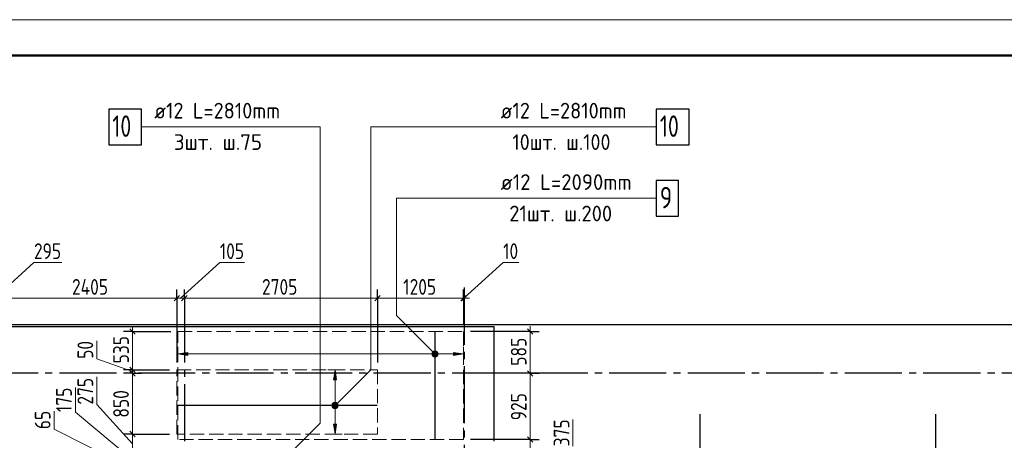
# Model space of a CAD drawing. Header units: millimetres. Extents: x 0 to 43617, y 0 to 29700.
# Tile 6 of 12: x 7803 to 21594, y 23812 to 29700. Entities that reach past the tile are written whole.
import ezdxf

# ---------------------------------------------------------------- set-up
doc = ezdxf.new("R2010")
doc.units = ezdxf.units.MM
doc.linetypes.add('______2', pattern=[270, 200, -70])
doc.linetypes.add('______5', pattern=[1100, 800, -100, 100, -100])
for name, color, linetype, lineweight in [('Standard', 7, 'Continuous', 25), ('ДОП Верх по Х', 7, 'Continuous', 25), ('ЖБ Перекрытие верхний уровень', 7, 'Continuous', 35), ('Оси', 40, '______5', 18), ('Позиционная метка номер позиции', 7, 'Continuous', 13), ('Примечания', 7, 'Continuous', 25)]:
    doc.layers.add(name, color=color, linetype=linetype, lineweight=lineweight)
doc.styles.add('GOST 2.304-81', font='txt')
doc.styles.add('ISOCPEUR', font='txt')

msp = doc.modelspace()

# ---------------------------------------------------------------- hatches: boundary and pattern name
at = {"layer": 'ДОП Верх по Х', "linetype": 'Continuous', "lineweight": 13, "transparency": 33554687}
for points in [[(10160, 25001), (10020, 25021), (10160, 25041)], [(12240, 24040), (12220, 23900), (12200, 24040)]]:
    msp.add_hatch(color=7, dxfattribs=at).paths.add_polyline_path(points, flags=16)
for points in [[(13588, 25002), (13588, 25040), (13582, 25021)], [(13588, 25040), (13601, 24989), (13601, 25053)], [(13588, 25040), (13588, 25002), (13601, 24989)], [(13601, 25053), (13620, 24984), (13620, 25058)], [(13601, 25053), (13601, 24989), (13620, 24984)], [(13620, 25058), (13620, 24984), (13639, 24989)], [(13620, 25058), (13639, 24989), (13639, 25053)], [(13639, 25053), (13639, 24989), (13652, 25002)], [(13639, 25053), (13652, 25002), (13652, 25040)], [(13652, 25040), (13652, 25002), (13657, 25021)], [(13880, 25001), (14020, 25021), (13880, 25041)], [(12240, 24660), (12220, 24800), (12200, 24660)], [(12182, 24300), (12257, 24300), (12252, 24319)], [(12182, 24300), (12252, 24319), (12188, 24319)], [(12188, 24281), (12257, 24300), (12182, 24300)], [(12188, 24319), (12252, 24319), (12239, 24332)], [(12188, 24319), (12239, 24332), (12201, 24332)], [(12188, 24281), (12252, 24281), (12257, 24300)], [(12201, 24268), (12252, 24281), (12188, 24281)], [(12201, 24332), (12239, 24332), (12220, 24338)], [(12201, 24268), (12239, 24268), (12252, 24281)], [(12239, 24268), (12201, 24268), (12220, 24263)]]:
    msp.add_hatch(color=7, dxfattribs=at).paths.add_polyline_path(points)
at = {"layer": 'Позиционная метка номер позиции', "linetype": 'Continuous', "lineweight": 13, "transparency": 33554687}
for points in [[(13588, 24989), (13631, 25064), (13577, 25010)], [(13577, 25010), (13631, 25064), (13609, 25064)], [(13577, 25010), (13609, 25064), (13577, 25032)], [(13577, 25032), (13609, 25064), (13588, 25053)], [(13588, 24989), (13652, 25053), (13631, 25064)], [(13609, 24978), (13652, 25053), (13588, 24989)], [(13609, 24978), (13663, 25032), (13652, 25053)], [(13631, 24978), (13663, 25032), (13609, 24978)], [(13631, 24978), (13663, 25010), (13663, 25032)], [(13663, 25010), (13631, 24978), (13652, 24989)], [(12177, 24311), (12252, 24268), (12188, 24332)], [(12177, 24289), (12231, 24257), (12177, 24311)], [(12177, 24311), (12231, 24257), (12252, 24268)], [(12209, 24257), (12177, 24289), (12188, 24268)], [(12177, 24289), (12209, 24257), (12231, 24257)], [(12188, 24332), (12263, 24289), (12209, 24343)], [(12188, 24332), (12252, 24268), (12263, 24289)], [(12209, 24343), (12263, 24289), (12263, 24311)], [(12209, 24343), (12263, 24311), (12231, 24343)], [(12231, 24343), (12263, 24311), (12252, 24332)]]:
    msp.add_hatch(color=7, dxfattribs=at).paths.add_polyline_path(points)

# ---------------------------------------------------------------- linework, layer by layer
at = {"layer": 'Standard', "color": 7, "linetype": 'Continuous', "lineweight": 13, "transparency": 33554687}
for p, q in [((7453, 25800), (8003, 26300)), ((8003, 26300), (8394, 26300)), ((10057, 25800), (10607, 26300)), ((10607, 26300), (10951, 26300)), ((14025, 25800), (14575, 26300)), ((14575, 26300), (14794, 26300)), ((10004, 25800), (7600, 25800)), ((10110, 25800), (10004, 25800)), ((12816, 25800), (10110, 25800)), ((14020, 25800), (12816, 25800)), ((14030, 25800), (14020, 25800)), ((14030, 25800), (14105, 25800)), ((9383, 25337), (9383, 25412)), ((14953, 25337), (14953, 25412)), ((9383, 24800), (9383, 25337)), ((14953, 24750), (14953, 25337)), ((8883, 24953), (8883, 25203)), ((9383, 24775), (8883, 24953)), ((8883, 24312), (8883, 24703)), ((9383, 24750), (9383, 24800)), ((9383, 23900), (9383, 24750)), ((14953, 23825), (14953, 24750)), ((8584, 24208), (8584, 24551)), ((9383, 23763), (8883, 24312)), ((8285, 23968), (8285, 24218)), ((9383, 23538), (8584, 24208)), ((15553, 23728), (15553, 24103)), ((9383, 23417), (8285, 23968)), ((9383, 23625), (9383, 23900)), ((14953, 23450), (14953, 23825))]:
    msp.add_line(p, q, dxfattribs=at)
at = {"layer": 'Standard', "color": 7, "linetype": 'Continuous', "lineweight": 25, "transparency": 33554687}
for p, q in [((10041, 25838), (9966, 25763)), ((10148, 25838), (10072, 25763)), ((12853, 25838), (12778, 25763)), ((14057, 25838), (13982, 25763)), ((14067, 25838), (13992, 25763)), ((9420, 25299), (9345, 25374)), ((14990, 25299), (14915, 25374)), ((9420, 24763), (9345, 24838)), ((9420, 24712), (9345, 24787)), ((14990, 24712), (14915, 24787)), ((9420, 23863), (9345, 23938)), ((14990, 23787), (14915, 23863))]:
    msp.add_line(p, q, dxfattribs=at)
at = {"layer": 'Standard', "color": 251, "linetype": 'Continuous', "lineweight": -3, "true_color": 0x656565, "transparency": 33554687}
for p, q in [((10004, 25800), (10004, 25925)), ((10004, 25800), (10004, 25675)), ((10004, 25800), (10004, 24900)), ((10110, 25800), (10110, 25925)), ((10110, 25800), (10110, 25675)), ((10110, 25800), (10110, 25800)), ((12816, 25800), (12816, 25925)), ((12816, 25800), (12816, 25675)), ((12816, 25800), (12816, 24900)), ((14020, 25800), (14020, 25925)), ((14020, 25800), (14020, 25675)), ((14020, 25800), (14020, 25437)), ((14030, 25800), (14030, 25925)), ((14030, 25800), (14030, 25675)), ((14030, 25800), (14030, 25800)), ((9383, 25337), (9258, 25337)), ((9383, 25337), (9508, 25337)), ((9383, 25337), (9920, 25337)), ((14953, 25337), (14120, 25337)), ((14953, 25337), (14828, 25337)), ((14953, 25337), (15078, 25337)), ((9383, 24800), (9258, 24800)), ((9383, 24750), (9258, 24750)), ((9383, 24800), (9508, 24800)), ((9383, 24800), (9904, 24800)), ((9383, 24750), (9508, 24750)), ((9383, 24750), (9383, 24750)), ((14953, 24750), (14828, 24750)), ((14953, 24750), (15078, 24750)), ((9383, 23900), (9258, 23900)), ((9383, 23900), (9508, 23900)), ((9383, 23900), (9904, 23900)), ((14953, 23825), (14828, 23825)), ((14953, 23825), (15078, 23825))]:
    msp.add_line(p, q, dxfattribs=at)
at = {"layer": 'Standard', "color": 7, "linetype": 'Continuous', "lineweight": 13, "transparency": 33554687}
msp.add_lwpolyline([(0, 0), (42000, 0), (42000, 29700), (0, 29700), (0, 0)], close=True, dxfattribs=at)
at = {"layer": 'Standard', "color": 7, "linetype": 'Continuous', "lineweight": 50, "transparency": 33554687}
msp.add_lwpolyline([(2000, 29200), (41500, 29200), (41500, 500), (2000, 500), (2000, 29200)], close=True, dxfattribs=at)
at = {"layer": 'Standard', "color": 254, "linetype": 'Continuous', "lineweight": 25, "true_color": 0xc4c4ff, "transparency": 33554687}
msp.add_lwpolyline([(5701, 22019), (34760, 22019), (34760, 25431), (5701, 25431), (5701, 22019)], dxfattribs=at)
at = {"layer": 'Standard', "color": 251, "linetype": 'Continuous', "lineweight": -3, "true_color": 0x656565, "transparency": 33554687}
for points in [[(14953, 24750), (14936, 24750), (14936, 24750), (14614, 24750)], [(14953, 23825), (14936, 23825), (14936, 23825), (14936, 23825), (14936, 23825), (14120, 23825)]]:
    msp.add_lwpolyline(points, dxfattribs=at)
at = {"layer": 'ДОП Верх по Х', "color": 7, "linetype": 'Continuous', "lineweight": 13, "transparency": 33554687}
for p, q in [((9668, 28200), (11710, 28200)), ((14520, 28200), (16562, 28200)), ((14520, 27200), (16518, 27200))]:
    msp.add_line(p, q, dxfattribs=at)
at = {"layer": 'ДОП Верх по Х', "color": 7, "linetype": 'Continuous', "lineweight": 25, "transparency": 33554687}
for p, q in [((13620, 25331), (13620, 23831)), ((12810, 24300), (10010, 24300))]:
    msp.add_line(p, q, dxfattribs=at)
at = {"layer": 'ДОП Верх по Х', "color": 251, "linetype": 'Continuous', "lineweight": 13, "true_color": 0x494949, "transparency": 33554687}
for p, q in [((10020, 25021), (10020, 25121)), ((14020, 25021), (14020, 25121)), ((10020, 25021), (10160, 25041)), ((10160, 25001), (10020, 25021)), ((10020, 25021), (10020, 24921)), ((10020, 25021), (10020, 25021)), ((10160, 25041), (10160, 25001)), ((10160, 25021), (13590, 25021)), ((13620, 25058), (13620, 25058)), ((13620, 24984), (13620, 24984)), ((13650, 25021), (13880, 25021)), ((14020, 25021), (13880, 25041)), ((13880, 25041), (13880, 25001)), ((13880, 25001), (14020, 25021)), ((14020, 25021), (14020, 24921)), ((14020, 25021), (14020, 25021)), ((12220, 24800), (12120, 24800)), ((12220, 24800), (12200, 24660)), ((12240, 24660), (12220, 24800)), ((12220, 24800), (12320, 24800)), ((12220, 24800), (12220, 24800)), ((12200, 24660), (12240, 24660)), ((12220, 24330), (12220, 24660)), ((12182, 24300), (12182, 24300)), ((12257, 24300), (12257, 24300)), ((12220, 24040), (12220, 24270)), ((12220, 23900), (12200, 24040)), ((12200, 24040), (12240, 24040)), ((12240, 24040), (12220, 23900)), ((12220, 23900), (12120, 23900)), ((12220, 23900), (12320, 23900)), ((12220, 23900), (12220, 23900))]:
    msp.add_line(p, q, dxfattribs=at)
at = {"layer": 'ДОП Верх по Х', "color": 7, "linetype": 'Continuous', "lineweight": 25, "transparency": 33554687}
for points in [[(9050, 27950), (9510, 27950), (9510, 28450), (9050, 28450), (9050, 27950)], [(16720, 27950), (17180, 27950), (17180, 28450), (16720, 28450), (16720, 27950)], [(16720, 26950), (17030, 26950), (17030, 27450), (16720, 27450), (16720, 26950)]]:
    msp.add_lwpolyline(points, dxfattribs=at)
at = {"layer": 'ДОП Верх по Х', "color": 251, "linetype": 'Continuous', "lineweight": 13, "true_color": 0x494949, "transparency": 33554687}
for centre in [(13620, 25021), (12220, 24300)]:
    msp.add_circle(centre, 37.5, dxfattribs=at)
at = {"layer": 'ЖБ Перекрытие верхний уровень', "color": 7, "linetype": 'Continuous', "lineweight": 25, "transparency": 33554687}
for p, q in [((14450, 25400), (5770, 25400)), ((14450, 23800), (14450, 25400))]:
    msp.add_line(p, q, dxfattribs=at)
at = {"layer": 'Оси', "color": 8, "linetype": '______5', "lineweight": -3, "transparency": 33554687}
for p, q in [((14030, 25950), (14030, 15450)), ((10110, 25700), (10110, 15450)), ((35560, 24750), (3600, 24750)), ((17330, 24180), (17330, 15450)), ((20630, 24180), (20630, 15450))]:
    msp.add_line(p, q, dxfattribs=at)
at = {"layer": 'Позиционная метка номер позиции', "color": 7, "linetype": 'Continuous', "lineweight": 13, "transparency": 33554687}
for p, q in [((13588, 25053), (13588, 25053)), ((13588, 24989), (13588, 24989)), ((13652, 25053), (13652, 25053)), ((13652, 24989), (13652, 24989)), ((12188, 24332), (12188, 24332)), ((12252, 24332), (12252, 24332)), ((12188, 24268), (12188, 24268)), ((12252, 24268), (12252, 24268))]:
    msp.add_line(p, q, dxfattribs=at)
for points in [[(11510, 23550), (12010, 24050), (12010, 28200), (9510, 28200)], [(12220, 24300), (12720, 24800), (12720, 28200), (16720, 28200)], [(13620, 25021), (13083, 25558), (13083, 27200), (16720, 27200)]]:
    msp.add_lwpolyline(points, dxfattribs=at)
for centre in [(13620, 25021), (12220, 24300)]:
    msp.add_circle(centre, 45, dxfattribs=at)
at = {"layer": 'Примечания', "color": 7, "linetype": '______2', "lineweight": 18, "transparency": 33554687}
for p, q in [((10020, 23825), (10020, 25337)), ((10020, 25337), (14020, 25337)), ((14020, 25337), (14020, 23825)), ((10004, 23900), (10004, 24800)), ((10004, 24800), (12816, 24800)), ((12816, 24800), (12816, 23900)), ((12816, 23900), (10004, 23900)), ((14020, 23825), (10020, 23825))]:
    msp.add_line(p, q, dxfattribs=at)

# ---------------------------------------------------------------- texts
at = {"layer": 'Standard', "color": 7, "linetype": 'Continuous', "lineweight": 25, "transparency": 33554687, "char_height": 220, "attachment_point": 7, "style": 'GOST 2.304-81'}
for s, insert, width in [('295', (8003, 26350), 516.39), ('105', (10607, 26350), 469.51), ('10', (14575, 26350), 344.42), ('2405', (8536, 25850), 657.05), ('2705', (11197, 25850), 657.05), ('1205', (13176, 25850), 610.16)]:
    msp.add_mtext(s, dxfattribs=dict(at, insert=insert, width=width))
at = {"layer": 'Standard', "color": 7, "linetype": 'Continuous', "lineweight": 25, "transparency": 33554687, "char_height": 220, "attachment_point": 7, "rotation": 90, "style": 'GOST 2.304-81'}
for s, insert, width in [('50', (8833, 24953), 375.73), ('535', (9333, 24889), 485.24), ('585', (14903, 24856), 500.83), ('175', (8534, 24208), 469.51), ('275', (8833, 24312), 516.4), ('850', (9333, 24130), 516.4), ('925', (14903, 24092), 516.4), ('65', (8235, 23968), 375.73), ('375', (15503, 23728), 500.81)]:
    msp.add_mtext(s, dxfattribs=dict(at, insert=insert, width=width))
at = {"layer": 'ДОП Верх по Х', "color": 7, "linetype": 'Continuous', "lineweight": 13, "transparency": 33554687, "attachment_point": 7, "style": 'ISOCPEUR'}
for s, insert, char_height, width in [('\\W0.94;ø12 L=2810mm ', (9688, 28317), 220, 2104.38), ('\\W0.94;ø12 L=2810mm ', (14540, 28317), 220, 2104.38), ('\\W0.75;10', (9100, 28060), 300, 472.27), ('\\W0.75;10', (16770, 28060), 300, 472.27), ('\\W0.97;3шт. ш.75 ', (9963, 27877), 220, 1558.14), ('\\W0.93;10шт. ш.100 ', (14705, 27877), 220, 1773.35), ('\\W0.96;ø12 L=2090mm ', (14540, 27317), 220, 2150.52), ('\\W0.78;9', (16770, 27060), 300, 326.4), ('\\W0.95;21шт. ш.200 ', (14661, 26877), 220, 1819.91)]:
    msp.add_mtext(s, dxfattribs=dict(at, insert=insert, char_height=char_height, width=width))

doc.saveas('drawing.dxf')
